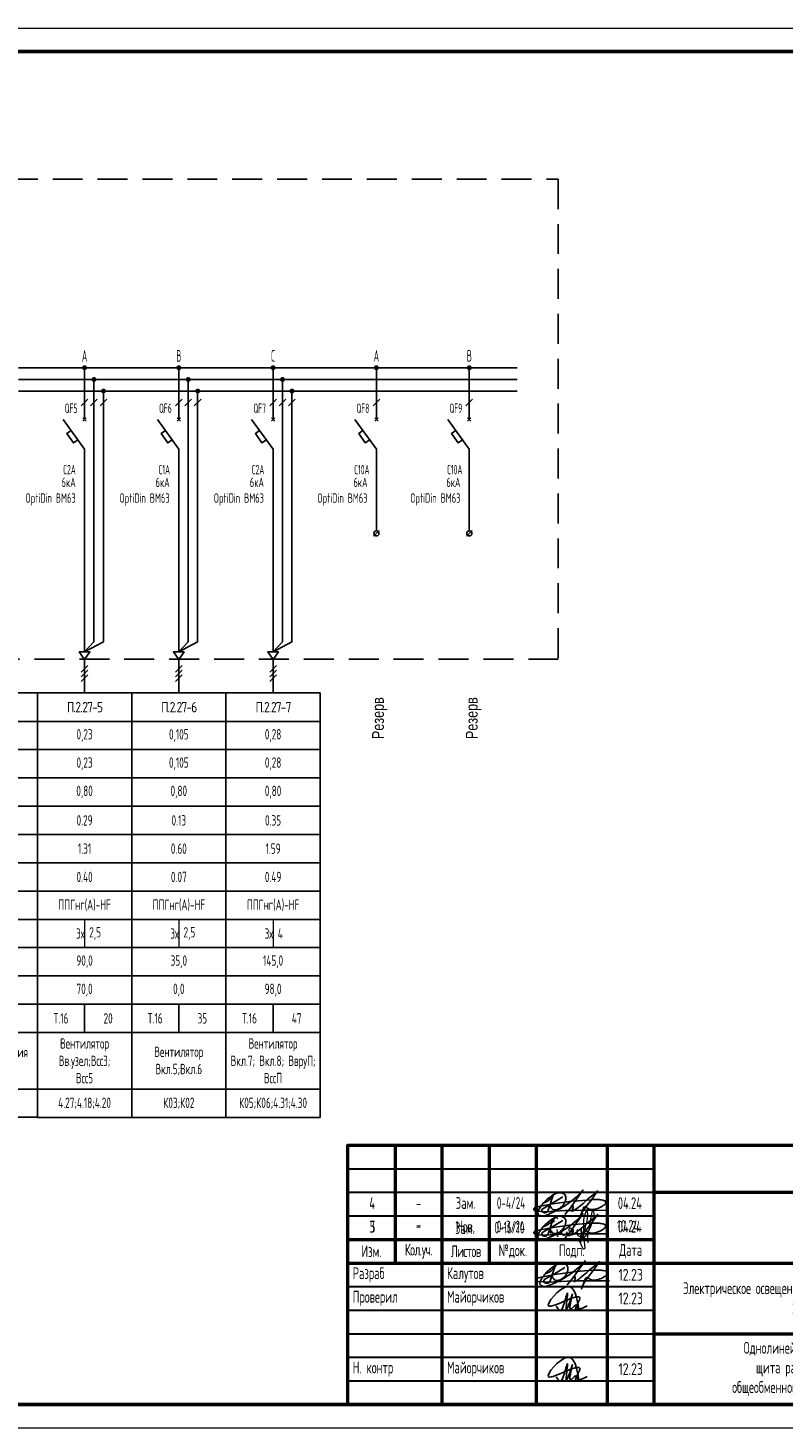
# Model space of a CAD drawing. Header units: millimetres. Extents: x -101899 to 582947, y -77476 to 345289.
# Tile 35 of 100: x 157438 to 173457, y 25025 to 54725. Entities that reach past the tile are written whole.
import ezdxf
from ezdxf.enums import TextEntityAlignment as Align

# ---------------------------------------------------------------- set-up
doc = ezdxf.new("R2010")
doc.units = ezdxf.units.MM
doc.linetypes.add('штриховая2', pattern=[9.525, 6.35, -3.175])
doc.layers.get('Defpoints').update_dxf_attribs({"color": 253})
for name, color, linetype, lineweight in [('$_ЭОМ_Текст', 7, 'Continuous', 9), ('текст', 7, 'Continuous', 20), ('ФОРМАТ', 7, 'Continuous', 18)]:
    doc.layers.add(name, color=color, linetype=linetype, lineweight=lineweight)
doc.layers.add('A-____-NOTE-TEXT', color=5, linetype='Continuous', lineweight=5, true_color=0x0000ff)
doc.layers.add('pecat', color=7, linetype='Continuous')
doc.styles.add('$_Electrical_gost', font='cs_gost2304.shx', dxfattribs={"width": 0.8})
doc.styles.add('1-125', font='Fokad_u.shx', dxfattribs={"width": 0.8, "height": 250})
doc.styles.add('Electrical_gost', font='cs_gost2304.shx', dxfattribs={"height": 250})
doc.styles.add('ЕСКД', font='cs_gost2304.shx', dxfattribs={"oblique": 15, "height": 2.5})
doc.styles.add('ЭН', font='GOST_Common.ttf')

# ---------------------------------------------------------------- blocks, each defined once
blk = doc.blocks.new('А.Майорчиков')
at = {"layer": 'pecat', "color": 0, "linetype": 'ByBlock', "lineweight": -2}
for points in [[(9.15, 0.19), (6.53, 5.2), (2.48, 0.9), (9.34, 2.54), (8.41, 0.28), (10.98, 0.93)], [(4.13, 0.87), (4.88, 0.03), (6.46, 3.37), (6.66, 3.84)], [(7.72, 3.61), (6.35, 0.21), (6.57, 3.01), (6.66, 3.84)], [(7.72, 3.61), (7.56, 0.35), (8.6, 1.07), (9.07, 0.08), (9.15, 0.19)]]:
    blk.add_spline(points, degree=3, dxfattribs=at)
blk = doc.blocks.new('Штамп 3')
at = {"true_color": 0x504d51}
h = blk.add_hatch(color=251, dxfattribs=at)
h.dxf.hatch_style = 1
h.paths.add_polyline_path([(137.54, 10.47, -1.033512), (143.66, 3.22), (144.25, 3.04, 1.014927)])
at = {"true_color": 0x139b48}
h = blk.add_hatch(color=114, dxfattribs=at)
h.dxf.hatch_style = 1
h.paths.add_polyline_path([(143.68, 9.85), (141.83, 9.38), (141.83, 4.41), (143.68, 4.41)])
at = {"true_color": 0x504d51}
h = blk.add_hatch(color=251, dxfattribs=at)
h.dxf.hatch_style = 1
h.paths.add_polyline_path([(139.35, 8.01), (137.5, 7.53), (137.5, 4.41), (139.35, 4.41)])
at = {"true_color": 0x4b2401}
h = blk.add_hatch(color=38, dxfattribs=at)
h.dxf.hatch_style = 1
h.paths.add_polyline_path([(141.51, 8.85), (139.66, 8.38), (139.66, 4.41), (141.51, 4.41)])
at = {"linetype": 'ByBlock', "lineweight": 25}
blk.add_line((135, 0), (135, 0), dxfattribs=at)
at = {"color": 5, "ltscale": 100}
for points in [[(43.28, 27.38, 0.103904), (43.61, 26.69, 0.235071), (44.38, 26.28, 0.161521), (45.57, 26.81, 0.128808), (46.54, 27.99, 0.085182), (46.66, 28.82, 0.175378), (46.38, 29.61, 0.191596), (45.16, 29.94, 0.119018), (43.97, 29.48, 0.027118), (42.7, 28.54, 0.092445), (41.23, 26.84, 0.062634), (40.74, 25.89, 0.335684), (40.97, 25.21, 0.174698), (42.44, 25.15), (44.15, 25.89, 0.034647), (46.69, 27.31), (47.64, 28), (48.92, 29.08), (50.31, 30.49), (47.42, 26.46), (46.54, 25.39), (48.03, 27.11, -0.763325), (48.26, 27.01, -0.065177), (48.21, 26.72), (48.01, 26.02, 0.052351), (49.3, 26.83), (50.32, 27.69, 0.026697), (51.22, 28.47), (52.49, 29.48), (53.41, 30.32), (52.14, 28.45), (50.92, 26.96), (50.06, 25.73), (49.59, 24.51), (50.42, 26.7, -0.553862), (51.03, 26.84, 0.092612), (51.49, 26.49, 0.087518), (52.39, 26.36, 0.069253), (53.77, 26.75), (54.45, 27.11, 0.092964), (55.08, 27.61, 0.484334), (54.76, 28.29, 0.050486), (53.71, 28.47, 0.039715), (52.14, 28.45), (49.26, 28.25), (47.98, 28.16), (43.93, 27.58), (40.97, 26.99), (40.04, 26.73, 0.32462), (39.87, 26.35, 0.275801), (40.35, 26.05), (42.4, 25.92), (46.49, 26.17), (48.37, 26.19), (50.82, 26.22), (52.6, 26.25), (55.53, 26.2)], [(41.88, 27.72, 0.186939), (44.01, 29.4, 0.016559), (42.83, 26.04, -0.458633), (41.69, 25.89, -0.463695), (41.8, 26.56), (43.59, 27.58), (46.05, 29.06)]]:
    blk.add_lwpolyline(points, format="xyb", dxfattribs=at)
at = {"color": 251, "true_color": 0x504d51}
blk.add_lwpolyline([(137.54, 10.47, -1.033512), (143.66, 3.22), (144.25, 3.04, 1.014927), (137.54, 10.47)], format="xyb", dxfattribs=at)
at = {"color": 114, "true_color": 0x139b48}
blk.add_lwpolyline([(141.83, 4.41), (143.68, 4.41), (143.68, 9.85), (141.83, 9.38)], close=True, dxfattribs=at)
at = {"color": 251, "true_color": 0x504d51}
blk.add_lwpolyline([(137.5, 4.41), (139.35, 4.41), (139.35, 8.01), (137.5, 7.53)], close=True, dxfattribs=at)
at = {"color": 38, "true_color": 0x4b2401}
blk.add_lwpolyline([(139.66, 4.41), (141.51, 4.41), (141.51, 8.85), (139.66, 8.38)], close=True, dxfattribs=at)
at = {"layer": 'A-____-NOTE-TEXT'}
for points, knots in [([(44.53, 39.28), (44.49, 39.43), (44.4, 39.78), (44.11, 39.68), (43.84, 39.45), (43.63, 39.23), (43.58, 38.99), (43.67, 38.54), (43.83, 38.88), (43.61, 39.2), (43.45, 39.01), (43.3, 38.55), (43.18, 38.23), (43.08, 37.93), (43.03, 37.52), (42.98, 37.09), (42.91, 36.62), (42.96, 36.22), (43.17, 35.89), (43.48, 35.7), (43.74, 35.95), (43.88, 36.08)], [0, 0, 0, 0, 0.00156145, 0.00237391, 0.00318637, 0.00426225, 0.00533812, 0.00576408, 0.00720477, 0.00786618, 0.00889718, 0.00992817, 0.01103358, 0.01213898, 0.01353242, 0.01492586, 0.01652142, 0.01811698, 0.01894265, 0.01976832, 0.02164005, 0.02164005, 0.02164005, 0.02164005]), ([(48.75, 37.09), (48.7, 37.05), (48.57, 36.95), (48.63, 36.52), (48.59, 36.03), (49.14, 35.51), (49.57, 35.95), (49.51, 36.46), (49.47, 37.89), (49.46, 36.19), (49.63, 35.67), (49.68, 35.38), (49.27, 35.28), (50.23, 36.8), (50.37, 37.75), (50.97, 39.29), (50.92, 41.89), (49.94, 39.75), (50.01, 38.17), (49.88, 35.84), (50.17, 34.09), (50.27, 33.12), (49.99, 32.66), (49.36, 34.06), (49.38, 34.61), (49.34, 35.4), (50.05, 35.34), (50.78, 36.08), (51.39, 37.28), (51.82, 38.53), (52.18, 39.71), (52.33, 40.51), (51.91, 41.77), (51.4, 38.97), (51.25, 37.73), (50.74, 35.55), (50.86, 34.63), (50.91, 34.28)], [0, 0, 0, 0, 0.171393, 0.462094, 1.155737, 1.720369, 2.134476, 2.581555, 3.413728, 4.727463, 4.955197, 5.268252, 5.386123, 5.974734, 8.275816, 9.709852, 11.379458, 12.738559, 14.08585, 16.758326, 19.400492, 19.4584, 19.701898, 20.658885, 22.005926, 22.211787, 22.746414, 23.520346, 25.302356, 26.708962, 27.532365, 28.93512, 29.430518, 30.452004, 33.845551, 35.598043, 36.6598, 36.6598, 36.6598, 36.6598]), ([(44.33, 37.12), (44.34, 36.99), (44.39, 36.61), (44.46, 36.08), (44.5, 35.72), (44.52, 35.51), (44.45, 35.73), (44.39, 36.07), (44.41, 36.29), (44.58, 36.24), (44.82, 36.11), (45.03, 36.08), (45.22, 36.26), (45.35, 36.56), (45.44, 36.91), (45.38, 36.75), (45.33, 36.42), (45.33, 36.24), (45.46, 36.06), (45.66, 35.94), (45.87, 35.9), (46.09, 35.95), (46.27, 36.07), (46.39, 36.24), (46.45, 36.44), (46.49, 36.8), (46.47, 36.56), (46.49, 36.24), (46.53, 36.04), (46.62, 35.87), (46.81, 35.79), (47.06, 35.82), (47.27, 35.92), (47.4, 36.07), (47.48, 36.24), (47.53, 36.42), (47.56, 36.6), (47.58, 36.79), (47.57, 36.99), (47.51, 37.17), (47.4, 37.33), (47.22, 37.47), (47, 37.39), (46.85, 37.11), (46.88, 36.89), (46.89, 36.76)], [0, 0, 0, 0, 0.00129405, 0.00258809, 0.00323512, 0.00420565, 0.00547717, 0.00607914, 0.0066811, 0.00758406, 0.00823518, 0.00880474, 0.0093743, 0.01024675, 0.01089139, 0.01218066, 0.01264098, 0.01336454, 0.01415422, 0.01479727, 0.01544031, 0.01613694, 0.01683356, 0.01735602, 0.01787849, 0.01835135, 0.01966146, 0.0200997, 0.02060927, 0.02137362, 0.02213797, 0.02294275, 0.02354633, 0.0242984, 0.02484929, 0.02540017, 0.02595105, 0.02656826, 0.02718548, 0.0278027, 0.02841992, 0.02901094, 0.02976194, 0.0305756, 0.03182741, 0.03182741, 0.03182741, 0.03182741])]:
    blk.add_open_spline(points, degree=3, knots=knots, dxfattribs=at)
at = {"layer": 'ФОРМАТ', "lineweight": 50}
for p, q in [((10, 55), (10, 30)), ((20, 0), (20, 55)), ((30, 55), (30, 30)), ((40, 0), (40, 55)), ((55, 55), (55, 0)), ((65, 0), (65, 55)), ((65, 45), (185, 45)), ((0, 35), (65, 35)), ((0, 30), (185, 30)), ((135, 30), (135, 0)), ((150, 15), (150, 30)), ((164.88, 30), (164.88, 15)), ((135, 25), (185, 25)), ((65, 15), (185, 15))]:
    blk.add_line(p, q, dxfattribs=at)
at = {"layer": 'ФОРМАТ', "lineweight": 30}
for p, q in [((0, 50), (65, 50)), ((0, 45), (65, 45)), ((0, 40), (65, 40)), ((0, 25), (65, 25)), ((0, 20), (65, 20)), ((0, 15), (65, 15)), ((0, 10), (65, 10)), ((0, 5), (65, 5))]:
    blk.add_line(p, q, dxfattribs=at)
at = {"layer": 'ФОРМАТ', "lineweight": 15}
blk.add_line((150, 30), (135, 30), dxfattribs=at)
at = {"layer": 'ФОРМАТ', "lineweight": 50}
blk.add_lwpolyline([(185, 0), (0, 0), (0, 55), (185, 55)], close=True, dxfattribs=at)
at = {"color": 5, "ltscale": 100, "xscale": 0.96, "yscale": 0.96, "zscale": 0.96}
for p in [(40.23, 20), (40.23, 5)]:
    blk.add_blockref('А.Майорчиков', p, dxfattribs=at)
at = {"insert": (147.49, 8.5), "char_height": 3.5, "attachment_point": 1, "style": 'ЭН'}
blk.add_mtext('AAA engineering+', dxfattribs=at)
at = {"layer": 'текст', "char_height": 2.5, "style": '$_Electrical_gost'}
for s, insert, width, attachment_point in [('{\\H1.125x;ГКО-497/21-ЭОМ-0}', (113.3, 50), 34.3745, 4), ('Многофункциональный гостиничный комплекс\\Pс подземным паркингом, расположенный\\Pпо адресу: г. Москва, ЮЗАО, ул. Наметкина, вл. 10', (125, 37.5), 109.4637, 5), ('Зам.', (22.74, 37.41), 5.9535, 4), ('{\\W0.7;0-16/10}', (31.1, 37.51), 7.9811, 4), ('-', (14.48, 39.38), 2.8011, 1), ('Изм.', (5, 32.5), 10, 5), ('{\\T0.9;Кол.уч.}', (15, 32.5), 10, 5), ('{\\T0.9;Листов}', (25, 32.5), 10, 5), ('№док.', (35, 32.5), 10, 5), ('Подп.', (47.5, 32.5), 15, 5), ('Дата', (60, 32.5), 10, 5), (' Разраб', (0, 27.5), 20, 4), (' Калутов', (20, 27.5), 20, 4), ('{\\W0.9;12.23}', (60, 27.5), 10, 5), ('Стадия', (142.5, 27.5), 15, 5), ('Лист', (157.5, 27.5), 15, 5), ('Листов', (174.63, 27.37), 20, 5), (' Проверил', (0, 22.5), 20, 4), ('{\\W0.9;12.23}', (60, 22.5), 10, 5), ('Электрическое освещение, силовое электрооборудование,\\Pзаземление', (100, 22.58), 70, 5), (' Майорчиков', (20, 22.5), 20, 4), ('Р', (142.5, 20), 15, 5), (' Н. контр', (0, 7.5), 20, 4), (' Майорчиков', (20, 7.5), 20, 4), ('{\\W0.9;12.23}', (60, 7.5), 10, 5)]:
    blk.add_mtext(s, dxfattribs=dict(at, insert=insert, width=width, attachment_point=attachment_point))
at = {"layer": 'текст', "char_height": 2.5, "attachment_point": 1, "style": '$_Electrical_gost'}
for s, width, insert in [('\\pxsm1.5;5', 2.5, (4.66, 38.96)), ('\\pxsm1.5;10.24', 5.8481, (57.1, 39.14))]:
    blk.add_mtext_dynamic_manual_height_columns(s, width=width, gutter_width=1000, heights=[0], dxfattribs=dict(at, insert=insert))
blk = doc.blocks.new('*U98')
at = {"layer": 'ФОРМАТ'}
blk.add_lwpolyline([(0, 297), (420, 297), (420, 0), (0, 0)], close=True, dxfattribs=at)
at = {"layer": 'ФОРМАТ', "lineweight": 53}
blk.add_lwpolyline([(20, 5), (415, 5), (415, 292), (20, 292)], close=True, dxfattribs=at)
blk = doc.blocks.new('*T417')
at = {"color": 0, "linetype": 'ByBlock', "lineweight": -2, "transparency": 16777216}
for p, q in [((0, 0), (2000, 0)), ((0, 0), (0, -9003.708)), ((2000, 0), (2000, -9003.708)), ((0, -603.708), (2000, -603.708)), ((0, -1203.708), (2000, -1203.708)), ((0, -1803.708), (2000, -1803.708)), ((0, -2403.708), (2000, -2403.708)), ((0, -3003.708), (2000, -3003.708)), ((0, -3603.708), (2000, -3603.708)), ((0, -4203.708), (2000, -4203.708)), ((0, -4803.708), (2000, -4803.708)), ((0, -5403.708), (2000, -5403.708)), ((0, -6003.708), (2000, -6003.708)), ((0, -6603.708), (2000, -6603.708)), ((1000, -6603.708), (1000, -7203.708)), ((0, -7203.708), (2000, -7203.708)), ((0, -8403.708), (2000, -8403.708)), ((0, -9003.708), (2000, -9003.708))]:
    blk.add_line(p, q, dxfattribs=at)
at = {"layer": 'Defpoints', "color": 8, "linetype": 'ByBlock', "lineweight": 0, "transparency": 16777216}
blk.add_line((1000, -4803.708), (1000, -5403.708), dxfattribs=at)
at = {"color": 0, "transparency": 16777216, "char_height": 220, "style": '$_Electrical_gost'}
for s, insert, width, attachment_point in [('{\\W1;\\T0.75;П.2.27-4}', (1000, -301.854), 2000, 5), ('4,00', (1000, -903.708), 1900, 5), ('4,00', (1000, -1503.708), 1900, 5), ('0,80', (1000, -2103.708), 1999, 5), ('5.00', (1000, -2703.708), 1999, 5), ('7.61', (1000, -3303.708), 1999, 5), ('1.17', (1000, -3903.708), 1999, 5), ('ППГнг(А)-HF', (1000, -4503.708), 1900, 5), ('5х', (999, -5103.708), 998, 6), ('2,5', (1100, -5103.708), 800, 4), ('15,0', (1000, -5703.708), 1999, 5), ('6,0', (1000, -6303.708), 1999, 5), ('Т.16', (500, -6903.708), 999, 5), ('9', (1500, -6903.708), 999, 5), ('Шкаф управления\\PШУ-Па/с-2.2', (1000, -7803.708), 1900, 5), ('4.15', (1000, -8703.708), 1900, 5)]:
    blk.add_mtext(s, dxfattribs=dict(at, insert=insert, width=width, attachment_point=attachment_point))
blk = doc.blocks.new('*T418')
at = {"color": 0, "linetype": 'ByBlock', "lineweight": -2, "transparency": 16777216}
for p, q in [((0, 0), (2000, 0)), ((0, 0), (0, -9004)), ((2000, 0), (2000, -9004)), ((0, -604), (2000, -604)), ((0, -1204), (2000, -1204)), ((0, -1804), (2000, -1804)), ((0, -2404), (2000, -2404)), ((0, -3004), (2000, -3004)), ((0, -3604), (2000, -3604)), ((0, -4204), (2000, -4204)), ((0, -4804), (2000, -4804)), ((0, -5404), (2000, -5404)), ((0, -6004), (2000, -6004)), ((0, -6604), (2000, -6604)), ((1000, -6604), (1000, -7204)), ((0, -7204), (2000, -7204)), ((0, -8404), (2000, -8404)), ((0, -9004), (2000, -9004))]:
    blk.add_line(p, q, dxfattribs=at)
at = {"layer": 'Defpoints', "color": 8, "linetype": 'ByBlock', "lineweight": 0, "transparency": 16777216}
blk.add_line((1000, -4804), (1000, -5404), dxfattribs=at)
at = {"color": 0, "transparency": 16777216, "char_height": 220, "style": '$_Electrical_gost'}
for s, insert, width, attachment_point in [('{\\W1;\\T0.75;П.2.27-5}', (1000, -302), 2000, 5), ('0,23', (1000, -904), 1900, 5), ('0,23', (1000, -1504), 1900, 5), ('0,80', (1000, -2104), 1999, 5), ('0.29', (1000, -2704), 1999, 5), ('1.31', (1000, -3304), 1999, 5), ('0.40', (1000, -3904), 1999, 5), ('ППГнг(А)-HF', (1000, -4504), 1900, 5), ('3х', (999, -5104), 998, 6), ('2,5', (1100, -5104), 800, 4), ('90,0', (1000, -5704), 1999, 5), ('70,0', (1000, -6304), 1999, 5), ('Т.16', (500, -6904), 999, 5), ('20', (1500, -6904), 999, 5), ('Вентилятор\\PВв.узел;Всс3;\\PВсс5', (1000, -7804), 1900, 5), ('4.27;4.18;4.20', (1000, -8704), 1900, 5)]:
    blk.add_mtext(s, dxfattribs=dict(at, insert=insert, width=width, attachment_point=attachment_point))
blk = doc.blocks.new('*U354')
for points in [[(13.47, 68.99, 1), (14.53, 68.99, 1)], [(15.47, 66.49, 1), (16.53, 66.49, 1)], [(17.49, 64.04, 1), (18.55, 64.04, 1)]]:
    blk.add_hatch(color=256).paths.add_polyline_path(points)
at = {"ltscale": 400}
for p, q in [((0, 68.99), (20, 68.99)), ((0, 66.49), (20, 66.49)), ((0, 63.99), (20, 63.99))]:
    blk.add_line(p, q, dxfattribs=at)
for p, q in [((13.65, 57.67), (14.35, 58.38)), ((13.65, 58.38), (14.35, 57.67)), ((14, 31), (14, 38.3)), ((14, 17.1), (14, 31)), ((14, 17.1), (14, 8.7)), ((14, 0), (14, 7.11))]:
    blk.add_line(p, q)
for points in [[(14, 58.03), (14, 68.99)], [(16, 66.49), (16, 10.81), (14, 8.7), (18, 10.81), (18, 63.99)], [(13.29, 60.87), (14.71, 62.28)], [(15.29, 60.87), (16.71, 62.28)], [(17.29, 60.87), (18.71, 62.28)], [(14, 38.3), (14, 51.74), (9.45, 58.03)], [(12.58, 53.71), (11.65, 53.04), (10.24, 55.02), (11.15, 55.68)], [(14, 8.7), (12.87, 8.7), (14, 7.11)], [(14, 8.7), (15.13, 8.7), (14, 7.11)], [(13.29, 4.4), (14.71, 5.82)], [(13.29, 3.4), (14.71, 4.82)], [(13.29, 2.4), (14.71, 3.82)]]:
    blk.add_lwpolyline(points)
at = {"style": 'Electrical_gost', "width": 0.6, "flags": 8}
blk.add_attdef('ФАЗА', text='', height=2.5, dxfattribs=at).set_placement((14, 69.51), align=Align.BOTTOM_CENTER)
for tag, p in [('QF', (12.5, 60.39)), ('ХАРАКТЕРИСТИКА_И_ТОК', (12.14, 47.37)), ('ОТКЛЮЧАЮЩАЯ_СПОСОБНОСТЬ', (12.14, 43.87)), ('МАРКА', (12.14, 40.37))]:
    blk.add_attdef(tag, text='', height=2, dxfattribs=at).set_placement(p, align=Align.MIDDLE_RIGHT)
blk = doc.blocks.new('*T422')
at = {"color": 0, "linetype": 'ByBlock', "lineweight": -2, "transparency": 16777216}
for p, q in [((0, 0), (2000, 0)), ((0, 0), (0, -9004)), ((2000, 0), (2000, -9004)), ((0, -604), (2000, -604)), ((0, -1204), (2000, -1204)), ((0, -1804), (2000, -1804)), ((0, -2404), (2000, -2404)), ((0, -3004), (2000, -3004)), ((0, -3604), (2000, -3604)), ((0, -4204), (2000, -4204)), ((0, -4804), (2000, -4804)), ((0, -5404), (2000, -5404)), ((0, -6004), (2000, -6004)), ((0, -6604), (2000, -6604)), ((1000, -6604), (1000, -7204)), ((0, -7204), (2000, -7204)), ((0, -8404), (2000, -8404)), ((0, -9004), (2000, -9004))]:
    blk.add_line(p, q, dxfattribs=at)
at = {"layer": 'Defpoints', "color": 8, "linetype": 'ByBlock', "lineweight": 0, "transparency": 16777216}
blk.add_line((1000, -4804), (1000, -5404), dxfattribs=at)
at = {"color": 0, "transparency": 16777216, "char_height": 220, "style": '$_Electrical_gost'}
for s, insert, width, attachment_point in [('{\\W1;\\T0.75;П.2.27-6}', (1000, -302), 2000, 5), ('0,105', (1000, -904), 1900, 5), ('0,105', (1000, -1504), 1900, 5), ('0,80', (1000, -2104), 1999, 5), ('0.13', (1000, -2704), 1999, 5), ('0.60', (1000, -3304), 1999, 5), ('0.07', (1000, -3904), 1999, 5), ('ППГнг(А)-HF', (1000, -4504), 1900, 5), ('3х', (999, -5104), 998, 6), ('2,5', (1100, -5104), 800, 4), ('35,0', (1000, -5704), 1999, 5), ('0,0', (1000, -6304), 1999, 5), ('Т.16', (500, -6904), 999, 5), ('35', (1500, -6904), 999, 5), ('Вентилятор\\PВкл.5;Вкл.6', (1000, -7804), 1900, 5), ('К03;К02', (1000, -8704), 1900, 5)]:
    blk.add_mtext(s, dxfattribs=dict(at, insert=insert, width=width, attachment_point=attachment_point))
blk = doc.blocks.new('*T423')
at = {"color": 0, "linetype": 'ByBlock', "lineweight": -2, "transparency": 16777216}
for p, q in [((0, 0), (2000, 0)), ((0, 0), (0, -9004)), ((2000, 0), (2000, -9004)), ((0, -604), (2000, -604)), ((0, -1204), (2000, -1204)), ((0, -1804), (2000, -1804)), ((0, -2404), (2000, -2404)), ((0, -3004), (2000, -3004)), ((0, -3604), (2000, -3604)), ((0, -4204), (2000, -4204)), ((0, -4804), (2000, -4804)), ((0, -5404), (2000, -5404)), ((0, -6004), (2000, -6004)), ((0, -6604), (2000, -6604)), ((1000, -6604), (1000, -7204)), ((0, -7204), (2000, -7204)), ((0, -8404), (2000, -8404)), ((0, -9004), (2000, -9004))]:
    blk.add_line(p, q, dxfattribs=at)
at = {"layer": 'Defpoints', "color": 8, "linetype": 'ByBlock', "lineweight": 0, "transparency": 16777216}
blk.add_line((1000, -4804), (1000, -5404), dxfattribs=at)
at = {"color": 0, "transparency": 16777216, "char_height": 220, "style": '$_Electrical_gost'}
for s, insert, width, attachment_point in [('{\\W1;\\T0.75;П.2.27-7}', (1000, -302), 2000, 5), ('0,28', (1000, -904), 1900, 5), ('0,28', (1000, -1504), 1900, 5), ('0,80', (1000, -2104), 1999, 5), ('0.35', (1000, -2704), 1999, 5), ('1.59', (1000, -3304), 1999, 5), ('0.49', (1000, -3904), 1999, 5), ('ППГнг(А)-HF', (1000, -4504), 1900, 5), ('3х', (999, -5104), 998, 6), ('4', (1100, -5104), 800, 4), ('145,0', (1000, -5704), 1999, 5), ('98,0', (1000, -6304), 1999, 5), ('Т.16', (500, -6904), 999, 5), ('47', (1500, -6904), 999, 5), ('Вентилятор\\PВкл.7; Вкл.8; ВвруП; ВссП', (1000, -7804), 1900, 5), ('К05;К06;4.31;4.30', (1000, -8704), 1900, 5)]:
    blk.add_mtext(s, dxfattribs=dict(at, insert=insert, width=width, attachment_point=attachment_point))

msp = doc.modelspace()

# ---------------------------------------------------------------- hatches: boundary and pattern name
for points in [[(164776.9, 47518.3, 1), (164882.7, 47518.3, 1)], [(166748.1, 47518.3, 1), (166853.9, 47518.3, 1)]]:
    msp.add_hatch(color=256).paths.add_polyline_path(points)

# ---------------------------------------------------------------- linework, layer by layer
at = {"ltscale": 400}
for p, q in [((163237.5, 47518.3), (165845.4, 47518.3)), ((163237.5, 47268.3), (165845.4, 47268.3)), ((165512.6, 47518.3), (167816.5, 47518.3)), ((165512.6, 47268.3), (167816.5, 47268.3)), ((163237.5, 47018.3), (165845.4, 47018.3)), ((165512.6, 47018.3), (167816.5, 47018.3))]:
    msp.add_line(p, q, dxfattribs=at)
for p, q in [((164794.5, 46387.1), (164865.2, 46457.8)), ((164794.5, 46457.8), (164865.2, 46387.1)), ((166765.6, 46387.1), (166836.3, 46457.8)), ((166765.6, 46457.8), (166836.3, 46387.1)), ((164829.8, 44057.9), (164829.8, 44449.5)), ((166801, 44057.9), (166801, 44449.5))]:
    msp.add_line(p, q)
at = {"linetype": 'штриховая2', "ltscale": 100}
msp.add_lwpolyline([(144626.6, 51518.3), (168688.6, 51518.3), (168688.6, 41337.5), (144626.6, 41337.5)], close=True, dxfattribs=at)
for points in [[(164829.8, 46422.5), (164829.8, 47518.3)], [(166801, 46422.5), (166801, 47518.3)], [(164759.1, 46706.4), (164900.5, 46847.8)], [(166730.3, 46706.4), (166871.7, 46847.8)], [(164829.8, 44449.5), (164829.8, 45793.8), (164374.5, 46422.5)], [(166801, 44449.5), (166801, 45793.8), (166345.7, 46422.5)], [(164687.6, 45990.3), (164594.8, 45924), (164453.8, 46121.3), (164544.9, 46187.3)], [(166658.7, 45990.3), (166565.9, 45924), (166424.9, 46121.3), (166516, 46187.3)], [(164888, 44061.7), (164771.7, 43945.3)], [(166859.1, 44061.7), (166742.8, 43945.3)]]:
    msp.add_lwpolyline(points)
at = {"color": 5, "ltscale": 100}
for points in [[(168509.4, 29759.8, 0.103904), (168542.5, 29691, 0.2350713), (168619.9, 29650.5, 0.1615215), (168738.8, 29703, 0.1288083), (168835.4, 29820.7, 0.0851825), (168848, 29903.8, 0.1753776), (168819.8, 29983, 0.1915956), (168698, 30016.2, 0.1190184), (168578.4, 29970, 0.0271183), (168452.1, 29876.5, 0.0924447), (168304.6, 29706, 0.0626343), (168256.2, 29611.2, 0.3356843), (168279.1, 29543.4, 0.1746984), (168426, 29536.6), (168597.2, 29611.1, 0.0346471), (168850.9, 29752.8), (168946.1, 29822.2), (169073.6, 29930.6), (169213, 30071.5), (168923.8, 29667.7), (168835.5, 29561.5), (168984.3, 29733.2, -0.7633251), (169007.9, 29723.3, -0.0651771), (169002.5, 29693.8), (168982.7, 29624, 0.052351), (169111.9, 29705.4), (169213.9, 29790.7, 0.0266965), (169304.1, 29869.4), (169430.9, 29970.4), (169523.1, 30054.5), (169396.2, 29867.1), (169273.4, 29717.6), (169188, 29595.4), (169141.3, 29473.2), (169224.2, 29691.9, -0.5538621), (169284.6, 29706.5, 0.0926124), (169330.4, 29671.4, 0.0875177), (169420.5, 29658.5, 0.0692528), (169559.3, 29696.6), (169627, 29732.6, 0.092964), (169690, 29782.6, 0.4843344), (169658.2, 29851, 0.0504862), (169553, 29869.2, 0.0397149), (169396.2, 29867.1), (169108.1, 29847.1), (168979.6, 29838), (168574.8, 29780.1), (168279.1, 29721.2), (168185.9, 29694.7, 0.3246198), (168169.2, 29657.2, 0.2758008), (168216.4, 29626.6), (168421.4, 29614.4), (168830.6, 29638.6), (169018.9, 29641.1), (169263.6, 29644.4), (169441.7, 29646.7), (169735.1, 29641.8)], [(168369.5, 29794.4, 0.1869387), (168582.6, 29962, 0.0165586), (168465.1, 29625.8, -0.4586332), (168350.7, 29610.7, -0.4636946), (168362, 29678.1), (168540.6, 29779.8), (168787.1, 29927.6)], [(168509.4, 29259.8, 0.103904), (168542.5, 29191, 0.2350713), (168619.9, 29150.5, 0.1615215), (168738.8, 29203, 0.1288083), (168835.4, 29320.7, 0.0851825), (168848, 29403.8, 0.1753776), (168819.8, 29483, 0.1915956), (168698, 29516.2, 0.1190184), (168578.4, 29470, 0.0271183), (168452.1, 29376.5, 0.0924447), (168304.6, 29206, 0.0626343), (168256.2, 29111.2, 0.3356843), (168279.1, 29043.4, 0.1746984), (168426, 29036.6), (168597.2, 29111.1, 0.0346471), (168850.9, 29252.8), (168946.1, 29322.2), (169073.6, 29430.6), (169213, 29571.5), (168923.8, 29167.7), (168835.5, 29061.5), (168984.3, 29233.2, -0.7633251), (169007.9, 29223.3, -0.0651771), (169002.5, 29193.8), (168982.7, 29124, 0.052351), (169111.9, 29205.4), (169213.9, 29290.7, 0.0266965), (169304.1, 29369.4), (169430.9, 29470.4), (169523.1, 29554.5), (169396.2, 29367.1), (169273.4, 29217.6), (169188, 29095.4), (169141.3, 28973.2), (169224.2, 29191.9, -0.5538621), (169284.6, 29206.5, 0.0926124), (169330.4, 29171.4, 0.0875177), (169420.5, 29158.5, 0.0692528), (169559.3, 29196.6), (169627, 29232.6, 0.092964), (169690, 29282.6, 0.4843344), (169658.2, 29351, 0.0504862), (169553, 29369.2, 0.0397149), (169396.2, 29367.1), (169108.1, 29347.1), (168979.6, 29338), (168574.8, 29280.1), (168279.1, 29221.2), (168185.9, 29194.7, 0.3246198), (168169.2, 29157.2, 0.2758008), (168216.4, 29126.6), (168421.4, 29114.4), (168830.6, 29138.6), (169018.9, 29141.1), (169263.6, 29144.4), (169441.7, 29146.7), (169735.1, 29141.8)], [(168369.5, 29294.4, 0.1869387), (168582.6, 29462, 0.0165586), (168465.1, 29125.8, -0.4586332), (168350.7, 29110.7, -0.4636946), (168362, 29178.1), (168540.6, 29279.8), (168787.1, 29427.6)]]:
    msp.add_lwpolyline(points, format="xyb", dxfattribs=at)
for centre in [(164829.8, 44003.5), (166801, 44003.5)]:
    msp.add_circle(centre, 54.5)

# ---------------------------------------------------------------- block references
at = {"xscale": 100, "yscale": 100, "zscale": 100}
for name, p in [('*U98', (141225.3, 25025.2)), ('Штамп 3', (164225.7, 25525.2))]:
    msp.add_blockref(name, p, dxfattribs=at)
ref = msp.add_blockref('*U354', (157237.5, 40619.7), dxfattribs=dict(xscale=100, yscale=100, zscale=100))
ref.add_attrib('QF', 'QF5', dxfattribs={"height": 200, "style": 'Electrical_gost', "width": 0.6}).set_placement((158487.8, 46659.1), align=Align.MIDDLE_RIGHT)
ref.add_attrib('ХАРАКТЕРИСТИКА_И_ТОК', 'С2А', dxfattribs={"height": 200, "style": 'Electrical_gost', "width": 0.6}).set_placement((158451, 45356.7), align=Align.MIDDLE_RIGHT)
ref.add_attrib('ФАЗА', 'А', dxfattribs={"height": 250, "style": 'Electrical_gost', "width": 0.6}).set_placement((158637.5, 47570.7), align=Align.BOTTOM_CENTER)
ref = msp.add_blockref('*U354', (159237.5, 40619.7), dxfattribs=dict(xscale=100, yscale=100, zscale=100))
ref.add_attrib('QF', 'QF6', dxfattribs={"height": 200, "style": 'Electrical_gost', "width": 0.6}).set_placement((160487.8, 46659.1), align=Align.MIDDLE_RIGHT)
ref.add_attrib('ХАРАКТЕРИСТИКА_И_ТОК', 'С1А', dxfattribs={"height": 200, "style": 'Electrical_gost', "width": 0.6}).set_placement((160451, 45356.7), align=Align.MIDDLE_RIGHT)
ref.add_attrib('ФАЗА', 'В', dxfattribs={"height": 250, "style": 'Electrical_gost', "width": 0.6}).set_placement((160637.5, 47570.7), align=Align.BOTTOM_CENTER)
ref = msp.add_blockref('*U354', (161237.5, 40619.7), dxfattribs=dict(xscale=100, yscale=100, zscale=100))
ref.add_attrib('QF', 'QF7', dxfattribs={"height": 200, "style": 'Electrical_gost', "width": 0.6}).set_placement((162487.8, 46659.1), align=Align.MIDDLE_RIGHT)
ref.add_attrib('ХАРАКТЕРИСТИКА_И_ТОК', 'С2А', dxfattribs={"height": 200, "style": 'Electrical_gost', "width": 0.6}).set_placement((162451, 45356.7), align=Align.MIDDLE_RIGHT)
ref.add_attrib('ФАЗА', 'С', dxfattribs={"height": 250, "style": 'Electrical_gost', "width": 0.6}).set_placement((162637.5, 47570.7), align=Align.BOTTOM_CENTER)
for name, p in [('*T417', (155637.5, 40619.7)), ('*T418', (157637.5, 40619.7)), ('*T422', (159637.5, 40619.7)), ('*T423', (161637.5, 40619.7))]:
    msp.add_blockref(name, p)

# ---------------------------------------------------------------- texts
at = {"layer": '$_ЭОМ_Текст', "char_height": 250, "attachment_point": 1, "rotation": 90, "style": '1-125'}
for insert in [(164739, 39639.7), (166727.5, 39639.7)]:
    msp.add_mtext('Резерв', dxfattribs=dict(at, insert=insert))
at = {"style": 'Electrical_gost', "width": 0.6, "flags": 8}
for tag, p in [('А', (164829.8, 47570.7)), ('В', (166801, 47570.7))]:
    msp.add_attdef(tag, text='A', height=250, dxfattribs=at).set_placement(p, align=Align.BOTTOM_CENTER)
for tag, text, p in [('QF8', 'QF1', (164680.1, 46659.1)), ('QF9', 'QF1', (166651.2, 46659.1)), ('С10А', 'C16А', (164683.6, 45356.7)), ('С10А', 'C16А', (166654.7, 45356.7))]:
    msp.add_attdef(tag, text=text, height=200, dxfattribs=at).set_placement(p, align=Align.MIDDLE_RIGHT)
at = {"layer": 'текст'}
for s, insert, char_height, width, attachment_point, style in [('{\\W0.7;6кА\\POptiDin ВМ63}', (158450, 44889.9), 200, 1122.58, 6, '$_Electrical_gost'), ('{\\W0.7;6кА\\POptiDin ВМ63}', (160443.7, 44889.9), 200, 1122.58, 6, '$_Electrical_gost'), ('{\\W0.7;6кА\\POptiDin ВМ63}', (162443.7, 44889.9), 200, 1122.58, 6, '$_Electrical_gost'), ('{\\W0.7;6кА\\POptiDin ВМ63}', (164642.3, 44889.9), 200, 1122.58, 6, '$_Electrical_gost'), ('{\\W0.7;6кА\\POptiDin ВМ63}', (166613.5, 44889.9), 200, 1122.58, 6, '$_Electrical_gost'), ('-', (165667.6, 29917.9), 250, 250, 1, '$_Electrical_gost'), ('Зам.', (166515.4, 29798.2), 250, 455.157, 4, '$_Electrical_gost'), ('{\\W0.7;0-4/24}', (167385.5, 29799.2), 250, 732.11, 4, '$_Electrical_gost'), ('Нов.', (166515.4, 29298.2), 250, 455.157, 4, '$_Electrical_gost'), ('{\\W0.7;0-3/24}', (167385.5, 29299.2), 250, 732.11, 4, '$_Electrical_gost'), ('-', (165667.6, 29435.8), 250, 250, 1, '$_Electrical_gost'), ('\\A1;{\\Q0;\\W0.8;Однолинейная расчетная схема\\Pщита распределительного \\Pобщеобменной вентиляции ЩРОВ-2}', (174214.2, 26275.2), 250, 6693.487, 5, 'ЕСКД')]:
    msp.add_mtext(s, dxfattribs=dict(at, insert=insert, char_height=char_height, width=width, attachment_point=attachment_point, style=style))
at = {"layer": 'текст', "char_height": 250, "attachment_point": 1, "style": '$_Electrical_gost'}
for s, width, insert in [('\\pxsm1.5;4', 250, (164680, 29920.9)), ('\\pxsm1.5;04.24', 689.829, (169952.8, 29920.9)), ('\\pxsm1.5;3', 250, (164680, 29420.9)), ('\\pxsm1.5;04.24', 689.829, (169952.8, 29420.9))]:
    msp.add_mtext_dynamic_manual_height_columns(s, width=width, gutter_width=1000, heights=[0], dxfattribs=dict(at, insert=insert))

doc.saveas('drawing.dxf')
